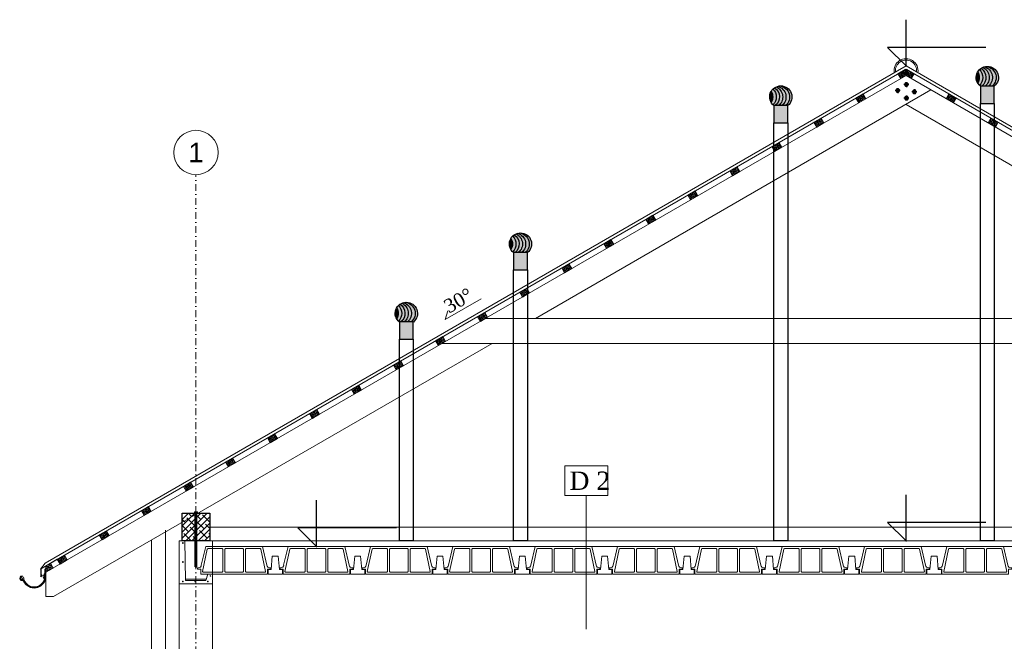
# Model space of a CAD drawing. Header units: millimetres. Extents: x -6697 to 21546, y -3389 to 18959.
# Tile 134 of 153: x 8299 to 9009, y -303 to 145. Entities that reach past the tile are written whole.
import ezdxf
from ezdxf.enums import TextEntityAlignment as Align

# ---------------------------------------------------------------- set-up
doc = ezdxf.new("R2010")
doc.units = ezdxf.units.MM
for name, pattern in [('ArcadiaLine3449077713', [0]), ('DASHDOT', [1, 0.5, -0.25, 0, -0.25]), ('DO', [1, 0.5, -0.24, 0.02, -0.24])]:
    doc.linetypes.add(name, pattern=pattern)
for name, color, linetype in [('BA_3d-opis', 2, 'Continuous'), ('BS_osd', 1, 'DO'), ('BS_sru', 7, 'Continuous'), ('opisy', 7, 'Continuous')]:
    doc.layers.add(name, color=color, linetype=linetype)
for name, color, linetype, lineweight in [('BS_3d-krokiew', 42, 'Continuous', 5), ('Dachy', 7, 'Continuous', 9), ('elewacja_projektowana', 7, 'Continuous', 5), ('sciany_wew', 7, 'Continuous', 18), ('sciany_zew', 7, 'Continuous', 35)]:
    doc.layers.add(name, color=color, linetype=linetype, lineweight=lineweight)
doc.layers.add('rury', color=7, linetype='Continuous', true_color=0xb8b8b8)
doc.styles.add('ISO', font='isocpeur.ttf')
doc.styles.add('ISOC', font='isocpeur.ttf')
doc.styles.add('SCIANY-100', font='ROMANS.SHX')
doc.styles.get("Standard").update_dxf_attribs({"font": 'arial.ttf'})
doc.linetypes.add('GRADZINOWANIE', pattern='A,0.00254,-2.54,[134,ltypeshp.shx,S=2.54,R=0,X=-2.54,Y=0],-5.08,[134,ltypeshp.shx,S=2.54,R=180,X=2.54,Y=0],-2.54', length=10.16254)
pattern_1 = [(110, (15755.6771, -1073.786), (0.74588102, 0.27147849), []), (20, (15755.6771, -1073.786), (1.76324052, -0.20292404), [1.984375, -1.190625])]
pattern_2 = [(110, (15785.988, -1091.286), (0.74588102, 0.27147849), []), (20, (15785.988, -1091.286), (1.76324052, -0.20292404), [1.984375, -1.190625])]

# ---------------------------------------------------------------- blocks, each defined once
blk = doc.blocks.new('nadproże KZN wieńcowe terriva 24 x 31')
at = {"color": 1, "linetype": 'ArcadiaLine3449077713', "lineweight": 5}
for p, q in [((-24, 0), (-24, 31)), ((-24, 31), (-20, 31)), ((-19.5, 2.5), (-20, 31)), ((-24, 0), (0, 0)), ((-19.518, 3.5), (-4.667, 3.5)), ((-19.5, 2.5), (-5, 2.5)), ((-3.5, 7), (-5, 2.5)), ((0, 7), (-3.5, 7)), ((0, 0), (0, 7))]:
    blk.add_line(p, q, dxfattribs=at)
at = {"color": 3, "linetype": 'ArcadiaLine3449077713', "lineweight": 5}
for centre in [(-21.5, 29.5), (-21.5, 15.8), (-21.5, 1.7), (-12.5, 1.7), (-3.5, 1.7), (-1.6, 5.75)]:
    blk.add_circle(centre, 0.25, dxfattribs=at)
blk = doc.blocks.new('m16')
at = {"layer": 'BS_osd', "ltscale": 0.5}
blk.add_line((-0.5, 28.16), (-0.5, -11.62), dxfattribs=at)
at = {"layer": 'BS_sru'}
for p, q in [((-1.5, 27.26), (-1.5, 27.46)), ((0.5, 27.46), (-1.5, 27.46)), ((-1.48, 28.09), (-1.48, 27.46)), ((0.48, 27.46), (-1.48, 27.46)), ((0.24, 28.16), (-1.24, 28.16)), ((-1, -4.82), (-1, 27.26)), ((-0.99, 28.09), (-0.99, 27.46)), ((-0.01, 28.09), (-0.01, 27.46)), ((0, -4.82), (0, 27.26)), ((0.48, 28.09), (0.48, 27.46)), ((0.5, 27.26), (0.5, 27.46)), ((-1, -11.42), (-1, -4.82)), ((0, -11.42), (0, -4.82)), ((0, -11.42), (-1, -11.42))]:
    blk.add_line(p, q, dxfattribs=at)
for centre, radius, start, end in [((-1.24, 27.7), 0.465, 58.15533, 121.84467), ((-0.5, 26.41), 1.76, 73.76424, 106.23576), ((0.24, 27.7), 0.465, 58.15533, 121.84467)]:
    blk.add_arc(centre, radius, start, end, dxfattribs=at)
at = {"layer": 'opisy'}
blk.add_line((0.5, 27.26), (-1.5, 27.26), dxfattribs=at)
blk = doc.blocks.new('*U217')
blk.add_lwpolyline([(557.64, 399.33), (500, 399.33), (500, 419.33)])
blk.add_lwpolyline([(500, 386), (500, 399.33), (486.67, 399.33)], close=True)
for p in [(500, 386), (0, 0)]:
    blk.add_point(p)
at = {"style": 'ISOC', "flags": 2}
blk.add_attdef('WYSOKOŚĆ', text='', height=10, dxfattribs=at).set_placement((502.65, 399.33), align=Align.BOTTOM_LEFT)
blk = doc.blocks.new('*U213')
blk.add_lwpolyline([(132.52, 395.33), (74.88, 395.33), (74.88, 415.33)])
blk.add_lwpolyline([(74.88, 382), (74.88, 395.33), (61.54, 395.33)], close=True)
for p in [(74.88, 382), (0, 0)]:
    blk.add_point(p)
at = {"style": 'ISOC', "flags": 2}
blk.add_attdef('WYSOKOŚĆ', text='', height=10, dxfattribs=at).set_placement((77.53, 395.33), align=Align.BOTTOM_LEFT)
blk = doc.blocks.new('postak')
at = {"color": 3, "lineweight": 5}
for p, q in [((12700.5, -8265), (12668.1, -8400.6)), ((12711.4, -8284), (12677.5, -8444.4)), ((12700.5, -8265), (13108.5, -8265)), ((12716.3, -8280), (12817.4, -8280)), ((12822.4, -8285), (12822.4, -8445)), ((12837.4, -8285), (12837.4, -8445)), ((12842.4, -8280), (12966.7, -8280)), ((12971.7, -8285), (12971.7, -8445)), ((12986.7, -8285), (12986.7, -8445)), ((12991.7, -8280), (13092.8, -8280)), ((13097.6, -8283.8), (13131.6, -8445)), ((13108.5, -8265), (13141, -8400.6)), ((12640.5, -8428), (12640.5, -8418)), ((12640.5, -8418), (12648.3, -8418)), ((12640.5, -8428), (12664.5, -8428)), ((12664.5, -8465), (12664.5, -8428)), ((13144.5, -8428), (13168.5, -8428)), ((13144.5, -8465), (13144.5, -8428)), ((13160.8, -8418), (13168.5, -8418)), ((13168.5, -8428), (13168.5, -8418)), ((12664.5, -8465), (13144.5, -8465)), ((12682.5, -8450), (12817.4, -8450)), ((12842.4, -8450), (12966.7, -8450)), ((12991.7, -8450), (13126.6, -8450))]:
    blk.add_line(p, q, dxfattribs=at)
for centre, radius, start, end in [((12716.3, -8285), 5, 90, 168.08074), ((12817.4, -8285), 5, 0, 90), ((12842.4, -8285), 5, 90, 180), ((12966.7, -8285), 5, 0, 90), ((12991.7, -8285), 5, 90, 180), ((13092.8, -8285), 5, 13.45336, 90), ((12648.3, -8398), 20, 270, 352.58851), ((12682.5, -8445), 5, 172.58851, 270), ((12817.4, -8445), 5, 270, 0), ((12842.4, -8445), 5, 180, 270), ((12966.7, -8445), 5, 270, 0), ((12991.7, -8445), 5, 180, 270), ((13126.6, -8445), 5, 270, 7.41149), ((13160.8, -8398), 20, 187.41149, 270)]:
    blk.add_arc(centre, radius, start, end, dxfattribs=at)
blk = doc.blocks.new('*U366')
blk.add_lwpolyline([(557.64, 741.76), (500, 741.76), (500, 761.76)])
blk.add_lwpolyline([(500, 728.43), (500, 741.76), (486.67, 741.76)], close=True)
for p in [(500, 728.43), (0, 0)]:
    blk.add_point(p)
at = {"style": 'ISOC', "flags": 2}
blk.add_attdef('WYSOKOŚĆ', text='', height=10, dxfattribs=at).set_placement((502.65, 741.76), align=Align.BOTTOM_LEFT)
blk = doc.blocks.new('nasada')
h = blk.add_hatch(color=8)
h.set_gradient(color1=(117, 117, 117), rotation=90, one_color=1, tint=1, name='CURVED')
h.paths.add_polyline_path([(29813.2, 8474.78), (29814.86, 8474.78, -0.66831), (29819.08, 8488.98, 0.746061)])
h = blk.add_hatch(color=8)
h.set_gradient(color1=(117, 117, 117), rotation=90, one_color=1, tint=1, name='CURVED')
h.paths.add_polyline_path([(29820.38, 8488.73, 0.041444), (29819.08, 8488.98, 0.66831), (29814.86, 8474.78), (29817.47, 8474.78, -0.609971)])
h = blk.add_hatch(color=8)
h.set_gradient(color1=(117, 117, 117), rotation=90, one_color=1, tint=1, name='CURVED')
h.paths.add_polyline_path([(29817.47, 8474.78), (29819.82, 8474.78, -0.557597), (29821.56, 8488.31, 0.039082), (29820.38, 8488.73, 0.609971)])
h = blk.add_hatch(color=8)
h.set_gradient(color1=(117, 117, 117), rotation=90, one_color=1, tint=1, name='CURVED')
h.paths.add_polyline_path([(29819.82, 8474.78), (29822.2, 8474.78, -0.503033), (29822.75, 8487.64, 0.042611), (29821.56, 8488.31, 0.557597)])
h = blk.add_hatch(color=8)
h.set_gradient(color1=(117, 117, 117), rotation=90, one_color=1, tint=1, name='CURVED')
h.paths.add_polyline_path([(29823.88, 8486.71, 0.045767), (29822.75, 8487.64, 0.503033), (29822.2, 8474.78), (29823.3, 8474.78, 0.024385), (29823.88, 8475.3, -0.418035)])
h = blk.add_hatch(color=8)
h.set_gradient(color1=(117, 117, 117), rotation=90, one_color=1, tint=1, name='CURVED')
h.paths.add_polyline_path([(29825.16, 8485.07, 0.065216), (29823.88, 8486.71, 0.418035), (29823.88, 8475.3, 0.065216), (29825.16, 8476.94, -0.272144)])
h = blk.add_hatch(color=8)
h.set_gradient(color1=(117, 117, 117), rotation=90, one_color=1, tint=1, name='CURVED')
h.paths.add_polyline_path([(29825.16, 8476.94, 0.272144), (29825.16, 8485.07, 0.272144)])
h = blk.add_hatch(color=8)
h.set_gradient(color1=(117, 117, 117), one_color=1, tint=1, name='CYLINDER')
h.paths.add_polyline_path([(29813.22, 8462.3), (29823.28, 8462.3), (29823.28, 8474.78), (29813.22, 8474.78)])
at = {"layer": 'rury'}
blk.add_lwpolyline([(29813.22, 8474.78), (29823.28, 8474.78), (29823.28, 8462.3), (29813.22, 8462.3)], close=True, dxfattribs=at)
for centre, start, end in [((29818.25, 8481.01), 308.88666, 231.11334), ((29819.91, 8481.01), 95.93991, 230.96076), ((29822.52, 8481.01), 105.43277, 230.96076), ((29824.87, 8481.01), 114.3852, 230.96076), ((29827.25, 8481.01), 124.14511, 230.96076), ((29829.52, 8481.01), 134.62673, 225.37327), ((29832.07, 8481.01), 149.55197, 210.44803)]:
    blk.add_arc(centre, 8.02, start, end, dxfattribs=at)
blk = doc.blocks.new('rynna')
at = {"layer": 'Dachy', "color": 8, "true_color": 0x757575}
for p, q in [((-17.17, -6.95), (-17.14, -7.44)), ((-0.74, -8.16), (-0.74, -2.17)), ((-0.25, -2.17), (-0.74, -2.17)), ((-0.25, -8.16), (-0.25, -3.62)), ((-16.75, -9.43), (-16.9, -8.78))]:
    blk.add_line(p, q, dxfattribs=at)
at = {"layer": 'Dachy', "color": 8, "lineweight": 30, "true_color": 0x757575}
for p, q in [((-3.71, -2.59), (-3.71, -7.74)), ((-3.71, -7.74), (-2.47, -6.45))]:
    blk.add_line(p, q, dxfattribs=at)
at = {"layer": 'Dachy', "color": 8, "true_color": 0x757575}
for points in [[(-0.74, -7.18), (-0.94, -5.79, 0.735368), (-1.17, -5.75), (-2.04, -7.53, 0.185047), (-2.04, -7.62), (-1.69, -8.87)], [(-0.74, -7.98), (-1, -6.2, 0.735368), (-1.23, -6.16), (-1.9, -7.54, 0.185047), (-1.91, -7.63), (-1.57, -8.83)]]:
    blk.add_lwpolyline(points, format="xyb", dxfattribs=at)
blk.add_lwpolyline([(-0.25, -2.17), (0, -2.17), (0, -5.7), (-0.25, -5.7)], close=True, dxfattribs=at)
for centre, radius, start, end in [((-17.05, -8.73), 1.78, 94.11771, 275.41696), ((-8.53, -7.55), 7.56, 187.41271, 10.19293), ((-17.05, -8.73), 1.29, 94.11771, 275.41696), ((-17, -8.79), 1.01, 1.69516, 180), ((-17, -8.79), 1.01, 180, 259.80116), ((-17.26, -9.23), 0.552, 278.75713, 338.66039), ((-17.14, -11.94), 1.45, 42.65252, 83.76767), ((-17.14, -11.94), 1.94, 42.65252, 83.76767), ((-8.53, -7.55), 8.3, 203.81577, 355.82038), ((-8.53, -7.55), 7.81, 203.18701, 355.54869)]:
    blk.add_arc(centre, radius, start, end, dxfattribs=at)

msp = doc.modelspace()

# ---------------------------------------------------------------- hatches: boundary and pattern name
h = msp.add_hatch()
h.set_pattern_fill('ANSI38', color=0, style=0)
h.set_pattern_definition([(45, (9298.4027, -127.862), (-2.245064, 2.245064), []), (135, (9298.4027, -127.862), (-6.735192, 2.245064), [7.9375, -4.7625])])
h.paths.add_polyline_path([(8436.01, -230.86), (8416.01, -230.86), (8416.01, -210.86), (8436.01, -210.86)])
at = {"layer": 'BS_3d-krokiew'}
h = msp.add_hatch(dxfattribs=at)
h.set_pattern_fill('ANSI38', color=256, scale=0.25, angle=35, style=0)
h.set_pattern_definition([(110, (15785.988, -1056.286), (0.74588102, 0.27147849), []), (20, (15785.988, -1056.286), (1.76324052, -0.20292404), [1.984375, -1.190625])])
h.paths.add_polyline_path([(8934.21, 102.44), (8939.41, 105.44), (8937.41, 108.91), (8932.21, 105.91)])
h = msp.add_hatch(dxfattribs=at)
h.set_pattern_fill('ANSI38', color=256, scale=0.25, angle=35, style=0)
h.set_pattern_definition([(110, (15725.3662, -1056.286), (0.74588102, 0.27147849), []), (20, (15725.3662, -1056.286), (1.76324052, -0.20292404), [1.984375, -1.190625])])
h.paths.add_polyline_path([(8941.81, 102.44), (8936.61, 105.44), (8938.61, 108.91), (8943.81, 105.91)])
h = msp.add_hatch(dxfattribs=at)
h.set_pattern_fill('ANSI38', color=256, scale=0.25, angle=35, style=0)
h.set_pattern_definition(pattern_1)
h.paths.add_polyline_path([(8903.9, 84.94), (8909.1, 87.94), (8907.1, 91.41), (8901.9, 88.41)])
h = msp.add_hatch(dxfattribs=at)
h.set_pattern_fill('ANSI38', color=256, scale=0.25, angle=35, style=0)
h.set_pattern_definition(pattern_1)
h.paths.add_polyline_path([(8972.12, 84.94), (8966.93, 87.94), (8968.93, 91.41), (8974.12, 88.41)])
h = msp.add_hatch(dxfattribs=at)
h.set_pattern_fill('ANSI38', color=256, scale=0.25, angle=35, style=0)
h.set_pattern_definition(pattern_2)
h.paths.add_polyline_path([(8873.59, 67.44), (8878.79, 70.44), (8876.79, 73.91), (8871.59, 70.91)])
h = msp.add_hatch(dxfattribs=at)
h.set_pattern_fill('ANSI38', color=256, scale=0.25, angle=35, style=0)
h.set_pattern_definition(pattern_2)
h.paths.add_polyline_path([(9002.43, 67.44), (8997.24, 70.44), (8999.24, 73.91), (9004.43, 70.91)])
h = msp.add_hatch(dxfattribs=at)
h.set_pattern_fill('ANSI38', color=256, scale=0.25, angle=35, style=0)
h.set_pattern_definition([(110, (15816.2989, -1108.786), (0.74588102, 0.27147849), []), (20, (15816.2989, -1108.786), (1.76324052, -0.20292404), [1.984375, -1.190625])])
h.paths.add_polyline_path([(8843.28, 49.94), (8848.48, 52.94), (8846.48, 56.41), (8841.28, 53.41)])
h = msp.add_hatch(dxfattribs=at)
h.set_pattern_fill('ANSI38', color=256, scale=0.25, angle=35, style=0)
h.set_pattern_definition([(110, (15846.6098, -1126.286), (0.74588102, 0.27147849), []), (20, (15846.6098, -1126.286), (1.76324052, -0.20292404), [1.984375, -1.190625])])
h.paths.add_polyline_path([(8812.97, 32.44), (8818.17, 35.44), (8816.17, 38.91), (8810.97, 35.91)])
h = msp.add_hatch(dxfattribs=at)
h.set_pattern_fill('ANSI38', color=256, scale=0.25, angle=35, style=0)
h.set_pattern_definition([(110, (15876.92066, -1143.786), (0.74588102, 0.27147849), []), (20, (15876.92066, -1143.786), (1.76324052, -0.20292404), [1.984375, -1.190625])])
h.paths.add_polyline_path([(8782.66, 14.94), (8787.86, 17.94), (8785.86, 21.41), (8780.66, 18.41)])
h = msp.add_hatch(dxfattribs=at)
h.set_pattern_fill('ANSI38', color=256, scale=0.25, angle=35, style=0)
h.set_pattern_definition([(110, (15907.23155, -1161.286), (0.74588102, 0.27147849), []), (20, (15907.23155, -1161.286), (1.76324052, -0.20292404), [1.984375, -1.190625])])
h.paths.add_polyline_path([(8752.35, -2.56), (8757.54, 0.44), (8755.54, 3.91), (8750.35, 0.91)])
h = msp.add_hatch(dxfattribs=at)
h.set_pattern_fill('ANSI38', color=256, scale=0.25, angle=35, style=0)
h.set_pattern_definition([(110, (15937.5424, -1178.786), (0.74588102, 0.27147849), []), (20, (15937.5424, -1178.786), (1.76324052, -0.20292404), [1.984375, -1.190625])])
h.paths.add_polyline_path([(8722.04, -20.06), (8727.23, -17.06), (8725.23, -13.59), (8720.04, -16.59)])
h = msp.add_hatch(dxfattribs=at)
h.set_pattern_fill('ANSI38', color=256, scale=0.25, angle=35, style=0)
h.set_pattern_definition([(110, (15967.8533, -1196.286), (0.74588102, 0.27147849), []), (20, (15967.8533, -1196.286), (1.76324052, -0.20292404), [1.984375, -1.190625])])
h.paths.add_polyline_path([(8691.73, -37.56), (8696.92, -34.56), (8694.92, -31.09), (8689.73, -34.09)])
h = msp.add_hatch(dxfattribs=at)
h.set_pattern_fill('ANSI38', color=256, scale=0.25, angle=35, style=0)
h.set_pattern_definition([(110, (15998.1642, -1213.786), (0.74588102, 0.27147849), []), (20, (15998.1642, -1213.786), (1.763240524, -0.20292404), [1.984375, -1.190625])])
h.paths.add_polyline_path([(8661.42, -55.06), (8666.61, -52.06), (8664.61, -48.59), (8659.42, -51.59)])
h = msp.add_hatch(dxfattribs=at)
h.set_pattern_fill('ANSI38', color=256, scale=0.25, angle=35, style=0)
h.set_pattern_definition([(110, (16028.4751, -1231.286), (0.74588102, 0.27147849), []), (20, (16028.4751, -1231.286), (1.763240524, -0.20292404), [1.984375, -1.190625])])
h.paths.add_polyline_path([(8631.1, -72.56), (8636.3, -69.56), (8634.3, -66.09), (8629.1, -69.09)])
h = msp.add_hatch(dxfattribs=at)
h.set_pattern_fill('ANSI38', color=256, scale=0.25, angle=35, style=0)
h.set_pattern_definition([(110, (16058.786, -1248.786), (0.74588102, 0.27147849), []), (20, (16058.786, -1248.786), (1.763240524, -0.20292404), [1.984375, -1.190625])])
h.paths.add_polyline_path([(8600.79, -90.06), (8605.99, -87.06), (8603.99, -83.59), (8598.79, -86.59)])
h = msp.add_hatch(dxfattribs=at)
h.set_pattern_fill('ANSI38', color=256, scale=0.25, angle=35, style=0)
h.set_pattern_definition([(110, (16089.0969, -1266.286), (0.74588102, 0.27147849), []), (20, (16089.0969, -1266.286), (1.763240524, -0.20292404), [1.984375, -1.190625])])
h.paths.add_polyline_path([(8570.48, -107.56), (8575.68, -104.56), (8573.68, -101.09), (8568.48, -104.09)])
h = msp.add_hatch(dxfattribs=at)
h.set_pattern_fill('ANSI38', color=256, scale=0.25, angle=35, style=0)
h.set_pattern_definition([(110, (16119.4078, -1283.786), (0.74588102, 0.27147849), []), (20, (16119.4078, -1283.786), (1.763240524, -0.20292404), [1.984375, -1.190625])])
h.paths.add_polyline_path([(8540.17, -125.06), (8545.37, -122.06), (8543.37, -118.59), (8538.17, -121.59)])
h = msp.add_hatch(dxfattribs=at)
h.set_pattern_fill('ANSI38', color=256, scale=0.25, angle=35, style=0)
h.set_pattern_definition([(110, (16149.71866, -1301.286), (0.74588102, 0.27147849), []), (20, (16149.71866, -1301.286), (1.763240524, -0.20292404), [1.984375, -1.190625])])
h.paths.add_polyline_path([(8509.86, -142.56), (8515.06, -139.56), (8513.06, -136.09), (8507.86, -139.09)])
h = msp.add_hatch(dxfattribs=at)
h.set_pattern_fill('ANSI38', color=256, scale=0.25, angle=35, style=0)
h.set_pattern_definition([(110, (16180.02955, -1318.786), (0.74588102, 0.27147849), []), (20, (16180.02955, -1318.786), (1.763240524, -0.20292404), [1.984375, -1.190625])])
h.paths.add_polyline_path([(8479.55, -160.06), (8484.75, -157.06), (8482.75, -153.59), (8477.55, -156.59)])
h = msp.add_hatch(dxfattribs=at)
h.set_pattern_fill('ANSI38', color=256, scale=0.25, angle=35, style=0)
h.set_pattern_definition([(110, (16210.3404, -1336.286), (0.74588102, 0.27147849), []), (20, (16210.3404, -1336.286), (1.763240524, -0.20292404), [1.984375, -1.190625])])
h.paths.add_polyline_path([(8449.24, -177.56), (8454.44, -174.56), (8452.44, -171.09), (8447.24, -174.09)])
h = msp.add_hatch(dxfattribs=at)
h.set_pattern_fill('ANSI38', color=256, scale=0.25, angle=35, style=0)
h.set_pattern_definition([(110, (16240.6513, -1353.786), (0.74588102, 0.27147849), []), (20, (16240.6513, -1353.786), (1.763240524, -0.20292404), [1.984375, -1.190625])])
h.paths.add_polyline_path([(8418.93, -195.06), (8424.12, -192.06), (8422.12, -188.59), (8416.93, -191.59)])
h = msp.add_hatch(dxfattribs=at)
h.set_pattern_fill('ANSI38', color=256, scale=0.25, angle=35, style=0)
h.set_pattern_definition([(110, (16270.9622, -1371.286), (0.74588102, 0.27147849), []), (20, (16270.9622, -1371.286), (1.763240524, -0.20292404), [1.984375, -1.190625])])
h.paths.add_polyline_path([(8388.62, -212.56), (8393.81, -209.56), (8391.81, -206.09), (8386.62, -209.09)])
h = msp.add_hatch(dxfattribs=at)
h.set_pattern_fill('ANSI38', color=256, scale=0.25, angle=35, style=0)
h.set_pattern_definition([(110, (16301.2731, -1388.786), (0.74588102, 0.27147849), []), (20, (16301.2731, -1388.786), (1.763240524, -0.20292404), [1.984375, -1.190625])])
h.paths.add_polyline_path([(8358.31, -230.06), (8363.5, -227.06), (8361.5, -223.59), (8356.31, -226.59)])
h = msp.add_hatch(dxfattribs=at)
h.set_pattern_fill('ANSI38', color=256, scale=0.25, angle=35, style=0)
h.set_pattern_definition([(110, (16331.584, -1406.286), (0.74588102, 0.27147849), []), (20, (16331.584, -1406.286), (1.763240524, -0.20292404), [1.984375, -1.190625])])
h.paths.add_polyline_path([(8328, -247.56), (8333.19, -244.56), (8331.19, -241.09), (8326, -244.09)])
h = msp.add_hatch(dxfattribs=at)
h.set_pattern_fill('ANSI38', color=256, scale=0.25, angle=-95, style=0)
h.set_pattern_definition([(340, (2826.4668, -4571.66864), (-0.27147849, -0.74588102), []), (250, (2826.4668, -4571.66864), (-1.288837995, -1.22028355), [1.984375, -1.190625])])
h.paths.add_polyline_path([(8317.83, -253.43), (8317.44, -249.03), (8321.02, -246.96), (8323.02, -250.43)])

# ---------------------------------------------------------------- linework, layer by layer
at = {"color": 0}
msp.add_lwpolyline([(8436.01, -230.86), (8416.01, -230.86), (8416.01, -210.86), (8436.01, -210.86)], close=True, dxfattribs=at)
at = {"lineweight": 5}
for points in [[(8481.07, -241.86), (8485.37, -241.86), (8486.22, -251.36), (8488.47, -251.36), (8488.47, -254.86), (8477.97, -254.86), (8477.97, -251.36), (8480.22, -251.36), (8481.07, -241.86)], [(8540.45, -241.86), (8544.75, -241.86), (8545.6, -251.36), (8547.85, -251.36), (8547.85, -254.86), (8537.35, -254.86), (8537.35, -251.36), (8539.6, -251.36), (8540.45, -241.86)], [(8599.82, -241.86), (8604.12, -241.86), (8604.97, -251.36), (8607.22, -251.36), (8607.22, -254.86), (8596.72, -254.86), (8596.72, -251.36), (8598.97, -251.36), (8599.82, -241.86)], [(8659.2, -241.86), (8663.5, -241.86), (8664.35, -251.36), (8666.6, -251.36), (8666.6, -254.86), (8656.1, -254.86), (8656.1, -251.36), (8658.35, -251.36), (8659.2, -241.86)], [(8718.57, -241.86), (8722.87, -241.86), (8723.72, -251.36), (8725.97, -251.36), (8725.97, -254.86), (8715.47, -254.86), (8715.47, -251.36), (8717.72, -251.36), (8718.57, -241.86)], [(8777.95, -241.86), (8782.25, -241.86), (8783.1, -251.36), (8785.35, -251.36), (8785.35, -254.86), (8774.85, -254.86), (8774.85, -251.36), (8777.1, -251.36), (8777.95, -241.86)], [(8837.33, -241.86), (8841.63, -241.86), (8842.48, -251.36), (8844.73, -251.36), (8844.73, -254.86), (8834.23, -254.86), (8834.23, -251.36), (8836.48, -251.36), (8837.33, -241.86)], [(8896.7, -241.86), (8901, -241.86), (8901.85, -251.36), (8904.1, -251.36), (8904.1, -254.86), (8893.6, -254.86), (8893.6, -251.36), (8895.85, -251.36), (8896.7, -241.86)], [(8956.08, -241.86), (8960.38, -241.86), (8961.23, -251.36), (8963.48, -251.36), (8963.48, -254.86), (8952.98, -254.86), (8952.98, -251.36), (8955.23, -251.36), (8956.08, -241.86)]]:
    msp.add_lwpolyline(points, dxfattribs=at)
at = {"layer": 'BS_3d-krokiew'}
for points in [[(8934.21, 102.44), (8939.41, 105.44), (8937.41, 108.91), (8932.21, 105.91)], [(8941.81, 102.44), (8936.61, 105.44), (8938.61, 108.91), (8943.81, 105.91)], [(8903.9, 84.94), (8909.1, 87.94), (8907.1, 91.41), (8901.9, 88.41)], [(8972.12, 84.94), (8966.93, 87.94), (8968.93, 91.41), (8974.12, 88.41)], [(8873.59, 67.44), (8878.79, 70.44), (8876.79, 73.91), (8871.59, 70.91)], [(9002.43, 67.44), (8997.24, 70.44), (8999.24, 73.91), (9004.43, 70.91)], [(8843.28, 49.94), (8848.48, 52.94), (8846.48, 56.41), (8841.28, 53.41)], [(8812.97, 32.44), (8818.17, 35.44), (8816.17, 38.91), (8810.97, 35.91)], [(8782.66, 14.94), (8787.86, 17.94), (8785.86, 21.41), (8780.66, 18.41)], [(8752.35, -2.56), (8757.54, 0.44), (8755.54, 3.91), (8750.35, 0.91)], [(8722.04, -20.06), (8727.23, -17.06), (8725.23, -13.59), (8720.04, -16.59)], [(8691.73, -37.56), (8696.92, -34.56), (8694.92, -31.09), (8689.73, -34.09)], [(8661.42, -55.06), (8666.61, -52.06), (8664.61, -48.59), (8659.42, -51.59)], [(8631.1, -72.56), (8636.3, -69.56), (8634.3, -66.09), (8629.1, -69.09)], [(8600.79, -90.06), (8605.99, -87.06), (8603.99, -83.59), (8598.79, -86.59)], [(8570.48, -107.56), (8575.68, -104.56), (8573.68, -101.09), (8568.48, -104.09)], [(8540.17, -125.06), (8545.37, -122.06), (8543.37, -118.59), (8538.17, -121.59)], [(8509.86, -142.56), (8515.06, -139.56), (8513.06, -136.09), (8507.86, -139.09)], [(8479.55, -160.06), (8484.75, -157.06), (8482.75, -153.59), (8477.55, -156.59)], [(8449.24, -177.56), (8454.44, -174.56), (8452.44, -171.09), (8447.24, -174.09)], [(8418.93, -195.06), (8424.12, -192.06), (8422.12, -188.59), (8416.93, -191.59)], [(8388.62, -212.56), (8393.81, -209.56), (8391.81, -206.09), (8386.62, -209.09)], [(8358.31, -230.06), (8363.5, -227.06), (8361.5, -223.59), (8356.31, -226.59)], [(8328, -247.56), (8333.19, -244.56), (8331.19, -241.09), (8326, -244.09)]]:
    msp.add_lwpolyline(points, close=True, dxfattribs=at)
for points in [[(8317.83, -253.43), (8938.01, 104.64)], [(9558.2, -253.43), (8938.01, 104.64)], [(8670.8, -70.42), (8956.01, 94.24)], [(9205.22, -70.42), (8938.01, 83.85)], [(8634.8, -70.42), (9241.22, -70.42)], [(8323.37, -271.01), (8639.62, -88.42)], [(8603.62, -88.42), (9272.4, -88.42)], [(8317.44, -249.03), (8321.02, -246.96), (8323.02, -250.43), (8317.83, -253.43)], [(8317.83, -248.81), (8317.83, -271.01), (8323.37, -271.01)]]:
    msp.add_lwpolyline(points, dxfattribs=at)
for radius, start, end in [(8.66, 350.69321, 189.30679), (7.66, 352.8057, 187.1943)]:
    msp.add_arc((8938.01, 108.14), radius, start, end, dxfattribs=at)
at = {"layer": 'BS_osd'}
for p, q in [((8938.24, 99.91), (8938.24, 96.31)), ((8933.8, 93.84), (8930.2, 93.84)), ((8932, 95.64), (8932, 92.04)), ((8940.04, 98.11), (8936.44, 98.11)), ((8945.84, 92.9), (8942.24, 92.9)), ((8944.04, 94.7), (8944.04, 91.1)), ((8940.09, 88.44), (8936.49, 88.44)), ((8938.29, 90.24), (8938.29, 86.64))]:
    msp.add_line(p, q, dxfattribs=at)
at = {"layer": 'BS_sru'}
for points in [[(8931.3, 95.04), (8930.61, 93.84), (8931.3, 92.64), (8932.69, 92.64), (8933.38, 93.84), (8932.69, 95.04)], [(8937.55, 99.31), (8936.86, 98.11), (8937.55, 96.91), (8938.93, 96.91), (8939.63, 98.11), (8938.93, 99.31)], [(8943.35, 94.1), (8942.66, 92.9), (8943.35, 91.7), (8944.73, 91.7), (8945.43, 92.9), (8944.73, 94.1)], [(8937.6, 89.64), (8936.9, 88.44), (8937.6, 87.24), (8938.98, 87.24), (8939.68, 88.44), (8938.98, 89.64)]]:
    msp.add_lwpolyline(points, close=True, dxfattribs=at)
for centre in [(8932, 93.84), (8938.24, 98.11), (8944.04, 92.9), (8938.29, 88.44)]:
    msp.add_circle(centre, 1.2, dxfattribs=at)
at = {"layer": 'Dachy'}
for points in [[(8605.6, -71.23), (8631.59, -56.23)], [(8605.6, -71.23), (8607.5, -64.89)], [(8326, -244.09), (8313.8, -251.14), (8314.12, -251.56)]]:
    msp.add_lwpolyline(points, dxfattribs=at)
at = {"layer": 'elewacja_projektowana', "linetype": 'GRADZINOWANIE', "ltscale": 0.19}
msp.add_lwpolyline([(8404.01, -330.86), (8404.01, -223.12)], dxfattribs=at)
at = {"layer": 'elewacja_projektowana', "linetype": 'GRADZINOWANIE', "ltscale": 0.18}
msp.add_lwpolyline([(8436.01, -220.86), (9440.01, -220.86)], dxfattribs=at)
at = {"layer": 'opisy', "linetype": 'DASHDOT', "lineweight": 5, "ltscale": 10}
msp.add_lwpolyline([(8426.01, -816.86), (8426.01, 33.14)], dxfattribs=at)
at = {"layer": 'opisy', "lineweight": 5}
msp.add_circle((8426.01, 49.14), 16, dxfattribs=at)
at = {"layer": 'rury'}
for points in [[(8991.6, 84.49), (9001.67, 84.49), (9001.67, -230.86), (8991.6, -230.86)], [(8842.68, 70.49), (8852.74, 70.49), (8852.74, -230.86), (8842.68, -230.86)], [(8654.98, -35.51), (8665.05, -35.51), (8665.05, -230.86), (8654.98, -230.86)], [(8572.68, -85.51), (8582.74, -85.51), (8582.74, -230.86), (8572.68, -230.86)]]:
    msp.add_lwpolyline(points, close=True, dxfattribs=at)
at = {"layer": 'sciany_wew'}
for points in [[(8317.25, -246.83), (8938.01, 111.56)], [(8317.44, -249.03), (8938.01, 109.26)], [(9558.77, -246.83), (8938.01, 111.56)], [(9558.58, -249.03), (8938.01, 109.26)], [(8414.01, -330.86), (8394.01, -330.86), (8394.01, -230.23)], [(8414.01, -230.86), (8438.01, -230.86), (8438.01, -254.86)], [(8438.01, -230.86), (9438.01, -230.86)], [(8438.01, -234.86), (9438.01, -234.86)], [(8313.8, -251.14), (8317.25, -246.83)], [(8317.83, -253.43), (8317.83, -271.01)]]:
    msp.add_lwpolyline(points, dxfattribs=at)
msp.add_lwpolyline([(8414.01, -261.86), (8438.01, -261.86), (8438.01, -311.86), (8414.01, -311.86)], close=True, dxfattribs=at)
at = {"layer": 'sciany_zew', "lineweight": 5}
msp.add_line((8707.44, -198.06), (8707.44, -294.59), dxfattribs=at)
msp.add_lwpolyline([(8691.92, -176.62), (8722.96, -176.62), (8722.96, -198.06), (8691.92, -198.06)], close=True, dxfattribs=at)
msp.add_lwpolyline([(8414.01, -261.86), (8437.8, -261.86)], dxfattribs=at)

# ---------------------------------------------------------------- block references
at = {"lineweight": 5}
for name in ['*U366', '*U217', '*U213']:
    msp.add_blockref(name, (8438.01, -616.86), dxfattribs=at)
at = {"xscale": -1}
for p in [(38814.89, -8377.81), (38665.96, -8391.81), (38478.26, -8497.81), (38395.96, -8547.81)]:
    msp.add_blockref('nasada', p, dxfattribs=at)
at = {"lineweight": 5, "xscale": 0.1, "yscale": 0.1, "zscale": 0.1}
for p in [(7163.06, 591.64), (7222.43, 591.64), (7281.81, 591.64), (7341.19, 591.64), (7400.56, 591.64), (7459.94, 591.64), (7519.31, 591.64), (7578.69, 591.64), (7638.07, 591.64), (7697.44, 591.64)]:
    msp.add_blockref('postak', p, dxfattribs=at)
at = {"layer": 'BA_3d-opis', "color": 2, "xscale": -1}
msp.add_blockref('m16', (8425.51, -238.12), dxfattribs=at)
at = {"layer": 'Dachy'}
msp.add_blockref('rynna', (8317.83, -248.97), dxfattribs=at)
at = {"layer": 'sciany_wew'}
msp.add_blockref('nadproże KZN wieńcowe terriva 24 x 31', (8438.01, -261.86), dxfattribs=at)

# ---------------------------------------------------------------- texts
at = {"lineweight": 5, "insert": (8695.31, -180.85), "char_height": 13.2, "width": 28.5395, "attachment_point": 1, "style": 'SCIANY-100'}
msp.add_mtext('{\\fTimes New Roman|b0|i0|c238|p18;D 2}', dxfattribs=at)
at = {"layer": 'Dachy', "insert": (8617.72, -61.94), "char_height": 10, "width": 36.5336, "attachment_point": 8, "rotation": 30, "style": 'ISO'}
msp.add_mtext('{\\fTimes New Roman|b0|i0|c238|p18;30°}', dxfattribs=at)
at = {"layer": 'opisy', "lineweight": 5, "insert": (8426.01, 49.14), "char_height": 14, "attachment_point": 5}
msp.add_mtext_dynamic_manual_height_columns('1', width=22.5475, gutter_width=70, heights=[0], dxfattribs=at)

doc.saveas('drawing.dxf')
